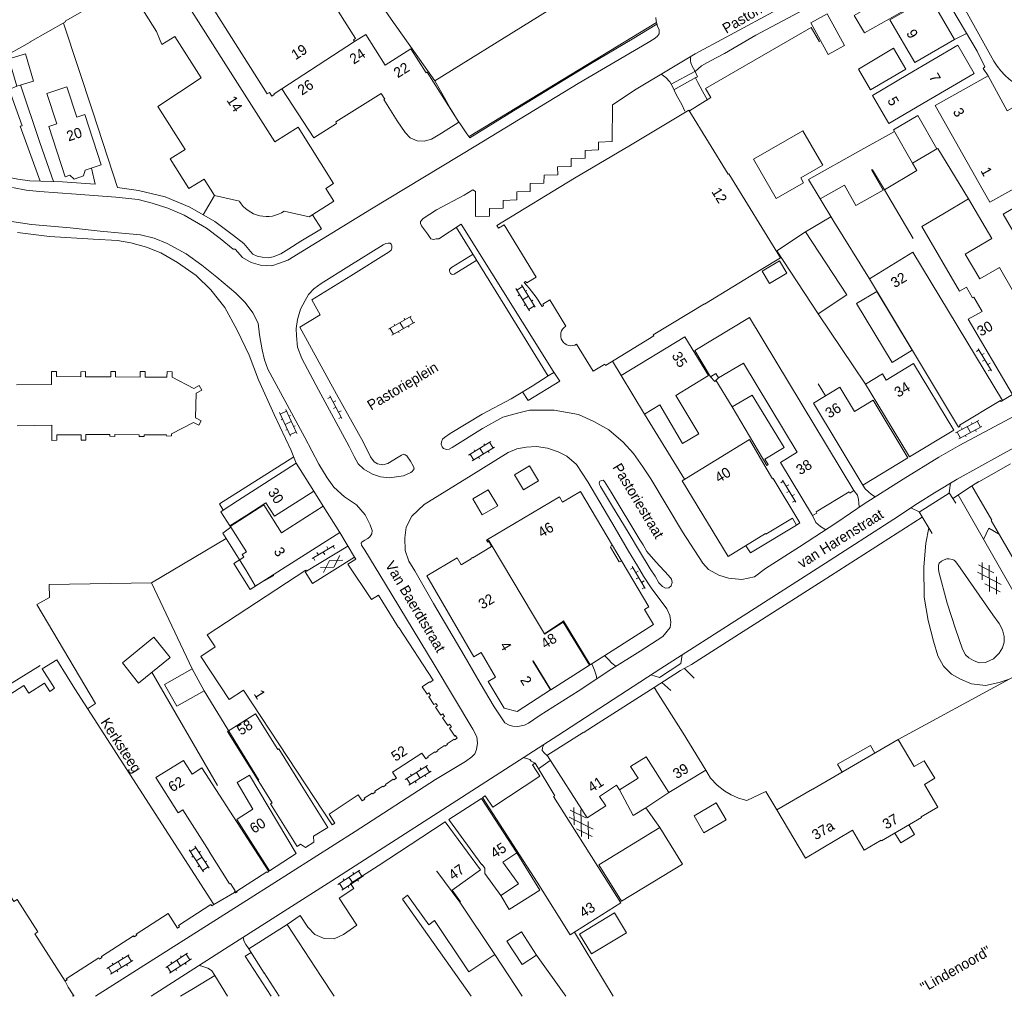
# Model space of a CAD drawing. Header units: metres. Extents: x 195864 to 198202, y 543264 to 544906.
# Tile 4 of 79: x 196071 to 196244, y 543264 to 543436. Entities that reach past the tile are written whole.
import ezdxf

# ---------------------------------------------------------------- set-up
doc = ezdxf.new("R2010")
doc.units = ezdxf.units.M
doc.header["$MEASUREMENT"] = 0
for name, color, linetype, lineweight in [('Level 11', 7, 'Continuous', 0), ('Level 12', 7, 'Continuous', 0), ('Level 26', 7, 'Continuous', 0), ('Level 28', 7, 'Continuous', 0), ('Level 29', 7, 'Continuous', 0), ('Level 32', 7, 'Continuous', 0), ('Level 34', 7, 'Continuous', 0), ('Level 36', 7, 'Continuous', 0), ('Level 41', 7, 'Continuous', 0)]:
    doc.layers.add(name, color=color, linetype=linetype, lineweight=lineweight)
doc.styles.add('Style-CHAR_FAST_FONT', font='CHAR_FAST_FONT.shx')

# ---------------------------------------------------------------- blocks, each defined once
blk = doc.blocks.new('OV2')
at = {"layer": 'Level 41', "color": 7, "linetype": 'Continuous', "lineweight": 0}
for p, q in [((0.3, -2.31), (0.3, 2.29)), ((0.3, 1.99), (1.5, 1.99)), ((1.5, -2.31), (1.5, 2.29)), ((0, 0.99), (0.3, 0.99)), ((1.8, 0.99), (1.5, 0.99)), ((0, -1.01), (0.3, -1.01)), ((0.3, -0.01), (1.5, -0.01)), ((1.8, -1.01), (1.5, -1.01)), ((0.3, -2.01), (1.5, -2.01))]:
    blk.add_line(p, q, dxfattribs=at)
blk = doc.blocks.new('OVTP6')
at = {"layer": 'Level 41', "color": 7, "linetype": 'Continuous', "lineweight": 0}
for p, q in [((0, 0), (4.5, 0)), ((0.25, 0), (0.25, 0.5)), ((1.25, 0), (1.25, -0.5)), ((2.25, 0), (2.25, 0.5)), ((4.25, 0), (4.25, 0.5)), ((3.25, 0), (3.25, -0.5))]:
    blk.add_line(p, q, dxfattribs=at)
blk = doc.blocks.new('GVTP6')
at = {"layer": 'Level 41', "color": 7, "linetype": 'Continuous', "lineweight": 0}
for p, q in [((0, -0.4), (2.6, 1.2)), ((0, 0.4), (2.6, -1.2)), ((1, -1.2), (5, 1.2)), ((1, 1.2), (5, -1.2)), ((3.4, 1.2), (6, -0.4)), ((3.4, -1.2), (6, 0.4))]:
    blk.add_line(p, q, dxfattribs=at)
blk = doc.blocks.new('GV2')
at = {"layer": 'Level 41', "color": 7, "linetype": 'Continuous', "lineweight": 0, "flags": 128}
for points in [[(1.2, -2), (0, 0), (1.2, 2)], [(0.2, -2), (1.4, 0), (0.2, 2)]]:
    blk.add_lwpolyline(points, dxfattribs=at)
blk = doc.blocks.new('GVTP6_2')
at = {"layer": 'Level 41', "color": 7, "linetype": 'Continuous', "lineweight": 0}
for p, q in [((0, -0.4), (2.6, 1.2)), ((0, 0.4), (2.6, -1.2)), ((1, -1.2), (5, 1.2)), ((1, 1.2), (5, -1.2)), ((3.4, 1.2), (6, -0.4)), ((3.4, -1.2), (6, 0.4))]:
    blk.add_line(p, q, dxfattribs=at)

msp = doc.modelspace()

# ---------------------------------------------------------------- linework, layer by layer
at = {"layer": 'Level 11', "color": 7, "linetype": 'Continuous', "lineweight": 13}
for p, q in [((196117.05, 543423.71), (196129.77, 543432.04)), ((196117.05, 543423.71), (196122.65, 543415.14)), ((196122.65, 543415.14), (196126.64, 543417.65)), ((196199.82, 543411.37), (196208.5, 543416.36)), ((196208.5, 543416.36), (196211.4, 543411.33)), ((196201.18, 543391.99), (196204.59, 543394.04)), ((196162.73, 543385.51), (196162.98, 543385.67)), ((196168.77, 543378.89), (196171.69, 543374.14)), ((196238.15, 543354.03), (196244.91, 543357.93)), ((196109.27, 543351.4), (196106.75, 543349.78)), ((196107.96, 543346.92), (196109.57, 543347.95)), ((196108.05, 543346.79), (196107.96, 543346.92)), ((196241.56, 543347.94), (196254.38, 543325.72)), ((196116.35, 543338.93), (196127.21, 543345.84)), ((196111.48, 543335.83), (196116.35, 543338.93)), ((196120.41, 543301.57), (196125.09, 543294.07)), ((196115.04, 543298.22), (196115.35, 543298.41))]:
    msp.add_line(p, q, dxfattribs=at)
at = {"layer": 'Level 11', "color": 7, "linetype": 'Continuous', "lineweight": 13, "flags": 128}
for points in [[(196129.96, 543432.58), (196114.06, 543457.7), (196113.69, 543457.46), (196113.28, 543458.09), (196098.56, 543448.82), (196098.96, 543448.19), (196098.59, 543447.95), (196114.46, 543422.84), (196114.85, 543423.09), (196115.25, 543422.46), (196115.71, 543422.75), (196115.66, 543422.83), (196117.05, 543423.71)], [(196082.81, 543437.77), (196077.31, 543446.19), (196067.52, 543440.64), (196069.1, 543437.89), (196053.57, 543428.98), (196057.25, 543422.35), (196067.59, 543428.43), (196067.35, 543428.87), (196072.87, 543431.94), (196072.86, 543431.96), (196079.06, 543435.47), (196078.98, 543435.61), (196082.81, 543437.77)], [(196117.43, 543402.23), (196121.85, 543401.25), (196126.13, 543403.99), (196124.73, 543406.23), (196126.11, 543407.1), (196119.9, 543416.99), (196115.82, 543414.44), (196095.87, 543445.87), (196089.8, 543442.07), (196095.05, 543433.78), (196095.97, 543431.48), (196098.23, 543432.9), (196102.85, 543425.64), (196095.27, 543420.63), (196100.04, 543413.09), (196097.44, 543411.45), (196100.73, 543406.25), (196103.37, 543407.87), (196105.2, 543405), (196109.58, 543403.98)], [(196230.65, 543440.06), (196227.79, 543445.01), (196220.86, 543440.94), (196221.9, 543439.1), (196217.47, 543436.61), (196219.29, 543433.55), (196223.68, 543436.04), (196230.65, 543440.06)], [(196235.1, 543432.38), (196230.75, 543439.9), (196223.78, 543435.86), (196228.16, 543428.33), (196235.1, 543432.38)], [(196129.96, 543432.58), (196129.58, 543432.34), (196129.77, 543432.04), (196131.76, 543433.29), (196135.17, 543427.89), (196139.69, 543430.75), (196142.36, 543426.53), (196142.53, 543426.64), (196148.09, 543417.86)], [(196238.56, 543426.41), (196235.69, 543431.37), (196226.94, 543426.24), (196220.7, 543422.58), (196223.59, 543417.66), (196230.27, 543421.56), (196238.56, 543426.41)], [(196257.92, 543413.4), (196253.8, 543421.21), (196249.27, 543418.79), (196247.7, 543421.72), (196244.38, 543419.88), (196241.02, 543425.98), (196231.74, 543420.82), (196240.14, 543405.9), (196241.32, 543403.81), (196245.5, 543406.17), (196246.96, 543403.65), (196243.63, 543401.72), (196252.07, 543387.28)], [(196085.34, 543410.4), (196082.45, 543419.22), (196081.07, 543418.76), (196079.3, 543424.1), (196075.78, 543422.93), (196077.54, 543417.57), (196076.12, 543417.11), (196079.02, 543408.27), (196079.83, 543408.55), (196080.6, 543407.89), (196082.24, 543408.44), (196082.53, 543409.45), (196085.34, 543410.4)], [(196134.91, 543421.83), (196135.09, 543421.94), (196134.47, 543422.93), (196126.48, 543417.91), (196126.64, 543417.65)], [(196134.91, 543421.83), (196137.27, 543418.12), (196138.65, 543416.06), (196139.56, 543415.12), (196140.76, 543414.59), (196142.02, 543414.52), (196143.29, 543414.9), (196145.06, 543415.92), (196148.09, 543417.86)], [(196188.46, 543419.97), (196178.25, 543413.83), (196168.4, 543408.05), (196154.76, 543399.76), (196155.06, 543399.27)], [(196204.59, 543394.04), (196195.51, 543408.81), (196195.37, 543408.72), (196188.46, 543419.97)], [(196227.72, 543410.69), (196224.4, 543416.51), (196228.65, 543419.04), (196231.99, 543413.2), (196227.72, 543410.69)], [(196224.55, 543416.24), (196218.64, 543412.95), (196209.48, 543407.83), (196211.55, 543404.44), (196215.81, 543406.8), (196217.78, 543403.23), (196222.56, 543405.92), (196220.56, 543409.48), (196220.74, 543409.49), (196222.81, 543406), (196228.49, 543409.39), (196227.72, 543410.69)], [(196211.4, 543411.33), (196211.98, 543410.33), (196208.13, 543408.11), (196208.63, 543407.25), (196203.8, 543404.47), (196199.82, 543411.37)], [(196254.49, 543375.66), (196249.89, 543372.85), (196245.28, 543370.05), (196237.52, 543383.27), (196239.94, 543384.66), (196238.5, 543387.16), (196238.28, 543387.04), (196237.19, 543388.92), (196235.97, 543388.21), (196229.37, 543399.55), (196233.06, 543401.72), (196237.57, 543404.39), (196241.64, 543397.46), (196237, 543394.73), (196239.57, 543390.36), (196242.99, 543392.37), (196245.51, 543387.98), (196246.79, 543388.71), (196254.49, 543375.66)], [(196155.06, 543399.27), (196156.04, 543399.87), (196161.67, 543390.69), (196160.05, 543389.7)], [(196216.23, 543387.58), (196211.2, 543384.26), (196203.92, 543395.29), (196208.93, 543398.63), (196216.23, 543387.58)], [(196243.54, 543369.02), (196243.28, 543368.86), (196243.17, 543369.04), (196236, 543364.68), (196236.11, 543364.5), (196235.83, 543364.33), (196220.16, 543390.38), (196227.82, 543395.07), (196243.54, 543369.02)], [(196205.66, 543391.37), (196204.36, 543393.51), (196201.36, 543391.7), (196202.66, 543389.55), (196205.66, 543391.37)], [(196201.18, 543391.99), (196191.24, 543385.95), (196191.2, 543386.01), (196182.22, 543380.56), (196182.34, 543380.35), (196173.84, 543375.19), (196173.73, 543375.38), (196171.69, 543374.14)], [(196160.05, 543389.7), (196159.81, 543389.92), (196159.58, 543389.72)], [(196227.69, 543377.85), (196224.15, 543375.7), (196217.91, 543386.02), (196221.49, 543388.16), (196227.69, 543377.85)], [(196162.98, 543385.67), (196162.83, 543385.93), (196164.06, 543386.68), (196166.86, 543382.06)], [(196217.46, 543353.21), (196199.14, 543383.57), (196189.5, 543377.81), (196192.3, 543373.2), (196193.23, 543373.78), (196193.7, 543372.98), (196198.08, 543375.58), (196207.47, 543359.94), (196204.54, 543358.15), (196210.21, 543348.81), (196210.97, 543349.27), (196210.85, 543349.47), (196216.61, 543352.98), (196216.74, 543352.77), (196217.46, 543353.21)], [(196191.9, 543373.43), (196187.8, 543380.19), (196176.59, 543373.39), (196180.68, 543366.65), (196183.36, 543368.23), (196187.35, 543361.5), (196190.21, 543363.18), (196186.2, 543369.91), (196191.9, 543373.43)], [(196234.98, 543363.82), (196227.89, 543375.49), (196223.13, 543372.6), (196222.48, 543373.69), (196219.49, 543371.87), (196221.47, 543368.62), (196227.19, 543359.12), (196234.98, 543363.82)], [(196087.85, 543374.1), (196087.01, 543374.1), (196087.01, 543373.16), (196082.56, 543373.16), (196082.56, 543374.09), (196081.72, 543374.08), (196081.72, 543373.16), (196077.48, 543373.22), (196077.48, 543374.12), (196076.57, 543374.13), (196076.59, 543371.84), (196070.48, 543371.79)], [(196087.7, 543362.73), (196087.7, 543363.04), (196091.98, 543363), (196091.98, 543362.7), (196092.88, 543362.69), (196092.89, 543363.01), (196096.8, 543362.98), (196096.82, 543362.74), (196097.68, 543362.79), (196097.69, 543363.15), (196101.52, 543365.18), (196102.45, 543364.69), (196102.85, 543365.46), (196101.9, 543365.98), (196102.01, 543370.28), (196102.96, 543370.85), (196102.53, 543371.63), (196101.6, 543371.12), (196097.75, 543373.09), (196097.79, 543374.06), (196096.88, 543374.11), (196096.87, 543373.12), (196093.03, 543373.13), (196093.03, 543374.12), (196092.18, 543374.12), (196092.18, 543373.13), (196087.85, 543373.16), (196087.85, 543374.1)], [(196226.93, 543358.97), (196219.01, 543354.16), (196210.35, 543368.55), (196214.99, 543371.35), (196217.58, 543367.08), (196220.84, 543369.06), (196226.93, 543358.97)], [(196202.42, 543357.77), (196202.17, 543357.63), (196196.09, 543367.9), (196199.58, 543369.97), (196205.19, 543360.75), (196201.84, 543358.74), (196202.42, 543357.77)], [(196070.57, 543364.59), (196076.63, 543364.68), (196076.65, 543362.02), (196077.52, 543362.03), (196077.51, 543362.98), (196081.8, 543363.02), (196081.8, 543362.07), (196082.64, 543362.08), (196082.64, 543363.03), (196086.83, 543363.03), (196086.83, 543362.74), (196087.7, 543362.73)], [(196207.97, 543347.52), (196203.26, 543355.34), (196203.17, 543355.28), (196201.87, 543357.45), (196199.1, 543362.2), (196187.31, 543354.94), (196195.36, 543341.66), (196201.96, 543345.65), (196202.01, 543345.56), (196206.66, 543348.34), (196207.37, 543347.16), (196207.97, 543347.52)], [(196122.65, 543353.1), (196119.57, 543358.03), (196109.27, 543351.4)], [(196238.15, 543354.03), (196241.65, 543347.99), (196241.56, 543347.94)], [(196110.86, 543348.91), (196114.24, 543351.06), (196115.74, 543348.71), (196122.65, 543353.1)], [(196153.14, 543344.62), (196165.75, 543352.09), (196166.29, 543351.18), (196169.47, 543353.06), (196181.48, 543332.78), (196180.7, 543332.32), (196182.27, 543329.73), (196171.14, 543322.64), (196166.48, 543330.33), (196166.35, 543330.25), (196163.12, 543328.07), (196161.03, 543331.59), (196153.97, 543343.48), (196153.39, 543344.45), (196153.29, 543344.39)], [(196127.21, 543345.84), (196124.3, 543350.47), (196116.99, 543345.78), (196113.84, 543350.69), (196109.57, 543347.95)], [(196106.75, 543349.78), (196106.33, 543349.5), (196107.9, 543347.03), (196110.86, 543348.91)], [(196111.48, 543335.83), (196108.59, 543340.38), (196110.37, 543341.51), (196110.08, 543341.96), (196110.82, 543342.43), (196108.05, 543346.79)], [(196147.78, 543341.41), (196148.52, 543340.18), (196150.24, 543341.22), (196150.2, 543341.28), (196150.3, 543341.34), (196150.49, 543341.46), (196150.53, 543341.4), (196153.86, 543343.42), (196153.35, 543344.27), (196153.17, 543344.16), (196152.95, 543344.51), (196153.13, 543344.65), (196153.29, 543344.39)], [(196176.7, 543340.85), (196176.23, 543340.73), (196174.74, 543343.26), (196174.98, 543343.76)], [(196110.29, 543318.2), (196107.79, 543316.55), (196102.8, 543324.1), (196105.31, 543325.76), (196103.93, 543327.86), (196121.26, 543339.24), (196121.36, 543339.07), (196121.15, 543338.94), (196122.44, 543336.89), (196129.79, 543341.53), (196130.03, 543341.16), (196128.63, 543340.28), (196132.77, 543334.1), (196133.97, 543334.85), (196137.53, 543329.17), (196137.56, 543329.19), (196143.6, 543319.96), (196142.99, 543319.55), (196142.93, 543319.63), (196141.67, 543318.78), (196142.52, 543317.48), (196142.85, 543317.7), (196143.15, 543317.24), (196142.82, 543317.02), (196143.73, 543315.65), (196144.06, 543315.86), (196144.36, 543315.42), (196144.03, 543315.2), (196144.95, 543313.8), (196145.28, 543314.02), (196145.58, 543313.56), (196145.25, 543313.34), (196146.16, 543311.96), (196146.49, 543312.18), (196146.79, 543311.73), (196146.46, 543311.51), (196147.38, 543310.12), (196147.51, 543310.21), (196147.81, 543309.75), (196147.35, 543309.45), (196147.27, 543309.58), (196146.03, 543308.77), (196146.12, 543308.64), (196145.67, 543308.34), (196145.58, 543308.47), (196144.33, 543307.65), (196144.42, 543307.52), (196143.97, 543307.22), (196143.88, 543307.35), (196142.65, 543306.54)], [(196164.2, 543318.22), (196158.32, 543314.45), (196156.03, 543315), (196153.27, 543319.72), (196154.54, 543320.46), (196152.03, 543324.77), (196150.76, 543324.03), (196142.48, 543338.23), (196147.78, 543341.41)], [(196164.2, 543318.22), (196161.08, 543323.28), (196161.12, 543323.3), (196164.25, 543318.25), (196171.01, 543322.58), (196166.43, 543330.12), (196163.15, 543328.02), (196163.12, 543328.07)], [(196097.42, 543323.92), (196094.57, 543327.5), (196089.07, 543322.99), (196091.89, 543319.43), (196097.42, 543323.92)], [(196079.34, 543320.56), (196077.51, 543323.51), (196074.98, 543321.9)], [(196053.29, 543307.17), (196071.75, 543319.02), (196072.61, 543317.67), (196075.35, 543319.43), (196076.29, 543317.96), (196077.15, 543318.51), (196074.98, 543321.9)], [(196103.38, 543318.08), (196101.27, 543321.91), (196096.43, 543319.19), (196098.57, 543315.36), (196103.38, 543318.08)], [(196079.34, 543320.56), (196080.67, 543318.41), (196105.1, 543280.53)], [(196110.29, 543318.2), (196125.88, 543294.56), (196126.34, 543294.86), (196125.32, 543296.41), (196130.45, 543299.78), (196131.12, 543298.76), (196131.58, 543299.06), (196131.49, 543299.19), (196132.89, 543300.12), (196132.98, 543299.98), (196133.44, 543300.29), (196133.35, 543300.42), (196134.74, 543301.34), (196134.83, 543301.2), (196135.29, 543301.5), (196135.2, 543301.64), (196136.6, 543302.56), (196136.69, 543302.43), (196137.15, 543302.73), (196136.47, 543303.76), (196141.61, 543307.14), (196142.28, 543306.11), (196142.74, 543306.41), (196142.65, 543306.54)], [(196191.45, 543304.13), (196187.46, 543310.64), (196182.67, 543318.2), (196182.69, 543318.22), (196182.39, 543318.66), (196172.56, 543312.4), (196169.92, 543310.71), (196169.9, 543310.74), (196163.57, 543306.72), (196163.62, 543306.64), (196163.64, 543306.65), (196170.61, 543295.79), (196173.89, 543297.86), (196172.8, 543299.53), (196175.8, 543301.48), (196176.32, 543300.66), (196179.57, 543302.72), (196178.22, 543304.75), (196181.01, 543306.47), (196184.95, 543300.24), (196191.45, 543304.13)], [(196115.35, 543298.41), (196107.47, 543310.94), (196112.39, 543314.03)], [(196112.39, 543314.03), (196116.31, 543307.76), (196116.48, 543307.87), (196120.41, 543301.57)], [(196232.19, 543297.66), (196229.84, 543301.64), (196231.65, 543302.71), (196229.81, 543305.8), (196228.02, 543304.75), (196225.21, 543309.5), (196210.22, 543300.77), (196210.2, 543300.81), (196203.93, 543297.16), (196208.94, 543288.7), (196217.22, 543293.59), (196219.26, 543290.08), (196222.26, 543291.83), (196222.31, 543291.75), (196229.29, 543295.84), (196229.24, 543295.93), (196232.19, 543297.66)], [(196114.72, 543286.33), (196103, 543304.55), (196101.28, 543303.42), (196099.79, 543305.83), (196094.9, 543302.83), (196098.82, 543296.66), (196099.67, 543297.2), (196104.3, 543289.9), (196104.25, 543289.86), (196107.87, 543284.18), (196107.99, 543284.26), (196108.83, 543282.95), (196108.72, 543282.89), (196108.9, 543282.61), (196109.18, 543282.78), (196109.11, 543282.89), (196114.38, 543286.26), (196114.45, 543286.16), (196114.72, 543286.33)], [(196176.51, 543280.84), (196167.65, 543275.21), (196161.83, 543284.49), (196152.28, 543299.32), (196152.74, 543299.62), (196154.04, 543297.63), (196162.33, 543303.07), (196161.03, 543305.05), (196161.49, 543305.35), (196164.95, 543299.61), (196164.74, 543299.49), (196176.51, 543280.84)], [(196119.52, 543289.53), (196114.87, 543286.49), (196109.13, 543295.49), (196109.38, 543295.64), (196111.93, 543297.26), (196109.18, 543301.99), (196111.33, 543303.25), (196119.52, 543289.53)], [(196105.1, 543280.53), (196104.74, 543280.31), (196104.59, 543280.55), (196098.88, 543276.88), (196099.04, 543276.63), (196098.7, 543276.42), (196097.07, 543278.96), (196091.43, 543275.33), (196091.55, 543275.15), (196091.11, 543274.87), (196091, 543275.05), (196085.35, 543271.42), (196085.46, 543271.24), (196085.01, 543270.96), (196084.88, 543271.17), (196079.2, 543267.53), (196079.34, 543267.31), (196078.99, 543267.08), (196073.65, 543275.4), (196074.21, 543275.75), (196070.58, 543281.44), (196070.01, 543281.07), (196057.52, 543300.57)], [(196158.6, 543284.17), (196155.81, 543288.01), (196158.3, 543289.64), (196152.07, 543299.18), (196146.34, 543295.47), (196146.45, 543295.29), (196152.12, 543287.49), (196152.22, 543287.56), (196152.66, 543286.93), (196152.64, 543286.01), (196155.46, 543282.12), (196158.6, 543284.17)], [(196195.03, 543295.42), (196193.3, 543298.38), (196189.43, 543296.09), (196191.12, 543293.14), (196195.03, 543295.42)], [(196125.09, 543294.07), (196122.59, 543292.52), (196122.66, 543291.5), (196121.18, 543290.58), (196120.32, 543291.12), (196119.71, 543290.73), (196115.04, 543298.22)], [(196148.28, 543280.95), (196148.42, 543281.01), (196146.92, 543283.08), (196151.89, 543286.64), (196145.72, 543295.05), (196139.54, 543291.03), (196139.55, 543291.02), (196133.94, 543287.36)], [(196187.35, 543287.63), (196183.36, 543294.08), (196172.67, 543287.5), (196176.68, 543281.15), (196187.35, 543287.63)], [(196155.46, 543282.12), (196156.95, 543279.66), (196162.34, 543283.07), (196158.3, 543289.64)], [(196117.96, 543277.07), (196120.25, 543278.6), (196121.6, 543276.58), (196122.81, 543275.27), (196124.45, 543274.58), (196126.23, 543274.54), (196127.86, 543275.27), (196130.22, 543276.93), (196127.08, 543281.67), (196129.66, 543283.36), (196129.09, 543284.23), (196133.94, 543287.36)], [(196144.16, 543286.36), (196144.25, 543286.43), (196148.28, 543280.95)], [(196138.22, 543281.52), (196139.11, 543282.18), (196142.83, 543277), (196143.84, 543277.73), (196149.16, 543269.78), (196149.87, 543268.72), (196154.42, 543271.78), (196148.28, 543280.95)], [(196150.29, 543264.44), (196138.22, 543281.52)], [(196123.92, 543267.92), (196117.96, 543277.07), (196111.21, 543272.77), (196113.92, 543268.52), (196113.94, 543268.54), (196116.57, 543264.44)], [(196107.49, 543264.44), (196105.26, 543268.1), (196101.51, 543265.83), (196099.22, 543264.44)], [(196126.23, 543264.44), (196123.92, 543267.92)]]:
    msp.add_lwpolyline(points, dxfattribs=at)
at = {"layer": 'Level 11', "color": 7, "linetype": 'Continuous', "lineweight": 13}
for centre, radius, start, end in [((196114.36, 543406.92), 5.61, 211.6302, 303.2349), ((196167.83, 543380.48), 1.85, 121.6342, 300.6548)]:
    msp.add_arc(centre, radius, start, end, dxfattribs=at)
at = {"layer": 'Level 11', "color": 7, "linetype": 'Continuous', "lineweight": 13, "extrusion": (0, 0, -1)}
msp.add_arc((-196141.89, 543373.22), 24.19, 136.9968, 149.4684, dxfattribs=at)
at = {"layer": 'Level 12', "color": 7, "linetype": 'Continuous', "lineweight": 13, "flags": 128}
for points in [[(196215.81, 543431.31), (196212.93, 543429.73), (196209.87, 543435.3), (196212.75, 543436.88), (196215.81, 543431.31)], [(196073.44, 543425.06), (196072.04, 543429.87), (196069.1, 543429.01), (196070.51, 543424.21), (196073.44, 543425.06)], [(196226.54, 543427.2), (196224.39, 543430.84), (196218.23, 543427.2), (196220.38, 543423.57), (196226.54, 543427.2)], [(196177.53, 543275.58), (196175.42, 543279.07), (196169.27, 543275.36), (196171.37, 543271.87), (196177.53, 543275.58)], [(196161.76, 543271.69), (196159.19, 543270.02), (196156.55, 543274.1), (196159.11, 543275.77), (196161.76, 543271.69)]]:
    msp.add_lwpolyline(points, dxfattribs=at)
at = {"layer": 'Level 26', "color": 7, "linetype": 'Continuous', "lineweight": 0, "flags": 128}
msp.add_lwpolyline([(196188.57, 543419.86), (196192.35, 543422.22), (196191.38, 543423.8), (196209.97, 543434.49), (196211.41, 543431.96)], dxfattribs=at)
at = {"layer": 'Level 28', "color": 7, "linetype": 'Continuous', "lineweight": 0}
for p, q in [((196149.9, 543415.33), (196182.81, 543435.36)), ((196235.1, 543432.38), (196237.23, 543433.43)), ((196222.81, 543406), (196227.83, 543397.47)), ((196103.22, 543401.61), (196105.2, 543405)), ((196208.93, 543398.63), (196213.42, 543401.26)), ((196211.2, 543384.26), (196219.49, 543371.87)), ((196211.17, 543371.96), (196212.47, 543369.83)), ((196094.16, 543337.02), (196107.28, 543344.77)), ((196074.58, 543322.53), (196052.29, 543308.73)), ((196225.21, 543309.5), (196244.81, 543320.14)), ((196103.38, 543318.08), (196112.98, 543302.38)), ((196180.94, 543297.52), (196184.95, 543300.24)), ((196168.43, 543275.71), (196175.17, 543264.44)), ((196154.42, 543271.78), (196159.23, 543264.44)), ((196161.76, 543271.69), (196166.86, 543264.44))]:
    msp.add_line(p, q, dxfattribs=at)
at = {"layer": 'Level 28', "color": 7, "linetype": 'Continuous', "lineweight": 0, "flags": 128}
for points in [[(196143.89, 543425.11), (196160.67, 543435.52), (196177.16, 543445.85)], [(196074.6, 543407.54), (196071.12, 543417.15), (196071.46, 543417.23), (196069.15, 543423.6), (196070.51, 543424.21)], [(196231.99, 543413.2), (196232.18, 543413.23), (196237.57, 543404.39)], [(196211.55, 543404.44), (196213.9, 543400.44), (196220.16, 543390.38)], [(196119.12, 543359.14), (196106.08, 543350.89), (196106.75, 543349.78)], [(196108.05, 543346.79), (196106.66, 543345.73), (196107.87, 543343.86), (196110.73, 543339.3), (196112.34, 543336.48), (196115.65, 543338.28)], [(196221.14, 543307.13), (196220.36, 543308.49), (196214.57, 543305.18), (196215.37, 543303.77)], [(196191.45, 543304.13), (196192.29, 543302.71), (196193.44, 543301.5), (196194.79, 543300.47), (196195.91, 543299.79), (196197.22, 543299.2), (196198.66, 543298.79), (196201.99, 543300.41), (196203.93, 543297.16)], [(196224.62, 543293.1), (196225.66, 543291.38), (196228.11, 543292.85), (196227.09, 543294.55)]]:
    msp.add_lwpolyline(points, dxfattribs=at)
at = {"layer": 'Level 29', "color": 7, "linetype": 'Continuous', "lineweight": 0}
for p, q in [((196232.73, 543445.24), (196242.04, 543428.61)), ((196185.39, 543424.52), (196189.55, 543426.79)), ((196185.86, 543423.57), (196189.73, 543425.69)), ((196146.8, 543392.35), (196150.59, 543394.68)), ((196147.29, 543391.19), (196151.23, 543393.66)), ((196175.07, 543375.95), (196176.59, 543373.39)), ((196193.23, 543372.57), (196196.09, 543367.9)), ((196243.54, 543369.02), (196245.28, 543370.05)), ((196180.68, 543366.65), (196187.71, 543355.19)), ((196234.79, 543351.84), (196238.12, 543354.01)), ((196238.12, 543354.01), (196239.38, 543354.83)), ((196122.65, 543353.1), (196124.3, 543350.47)), ((196228.92, 543349.42), (196234.2, 543352.74)), ((196235.73, 543352.46), (196252.12, 543323.79)), ((196127.21, 543345.84), (196129.79, 543341.53)), ((196240.2, 543344.64), (196241.11, 543346.63)), ((196241.11, 543346.63), (196242.84, 543345.6)), ((196121.36, 543339.07), (196128.64, 543343.44)), ((196094.21, 543321.32), (196105.74, 543301.46)), ((196187.74, 543322), (196189.4, 543320.29)), ((196183.75, 543319.52), (196185.3, 543318.1)), ((196162.1, 543304.35), (196164.15, 543305.85)), ((196105.1, 543280.53), (196109.11, 543282.89))]:
    msp.add_line(p, q, dxfattribs=at)
at = {"layer": 'Level 29', "color": 7, "linetype": 'Continuous', "lineweight": 0, "flags": 128}
for points in [[(196114.2, 543467.38), (196123.71, 543454.03), (196132, 543442.09), (196136.23, 543435.95), (196143.88, 543425.13), (196145.59, 543422.12), (196146.56, 543420.32), (196147.69, 543418.49), (196148.81, 543416.89), (196149.52, 543415.84), (196150.04, 543415.14), (196157.7, 543419.88), (196171.2, 543428.12), (196178.5, 543432.45), (196182.88, 543435.1)], [(196189.57, 543426.76), (196190.68, 543427.79), (196192.28, 543428.64), (196194.73, 543429.95), (196200.26, 543433.17), (196209.59, 543438.09), (196217.85, 543442.39), (196225.47, 543446.37), (196226.21, 543446.67), (196227.11, 543446.83), (196227.91, 543446.78), (196229.09, 543446.22), (196229.95, 543445.53), (196230.52, 543444.77), (196231.93, 543442.56), (196234.79, 543437.55), (196239.06, 543430.33), (196240.45, 543427.6), (196240.16, 543427.32), (196241.02, 543425.98)], [(196214.73, 543442.84), (196204.79, 543438.07), (196195, 543432.81), (196189.59, 543429.88), (196185.22, 543427.26), (196179.22, 543423.66), (196175.08, 543420.9)], [(196182.68, 543436.23), (196182.75, 543435.59), (196182.97, 543434.75), (196183.29, 543434.09), (196183.26, 543433.35), (196182.9, 543432.91), (196182.36, 543432.49), (196181.36, 543431.84), (196169.02, 543424.69), (196151.11, 543413.72), (196132.76, 543402.64), (196118.1, 543393.64), (196116.64, 543393.13), (196115.27, 543392.68), (196113.31, 543392.77), (196111.62, 543393.22), (196110.14, 543394.12), (196108.82, 543395.57), (196108.48, 543395.59), (196106.23, 543397.44), (196103.82, 543399.25), (196099.91, 543401.55), (196097.04, 543402.75), (196094.28, 543403.68), (196091.8, 543404.29), (196087.88, 543404.69), (196080.93, 543405.24), (196074.51, 543405.69), (196072.13, 543405.96), (196069.75, 543406.41)], [(196078.69, 543435.26), (196083.83, 543419.71), (196088.19, 543406.39), (196091.85, 543405.87), (196096.54, 543404.79), (196100.9, 543402.93), (196105.29, 543400.43), (196108.54, 543397.97), (196110.33, 543396.58), (196111.52, 543395.2), (196111.94, 543394.71), (196112.68, 543394.33), (196113.56, 543394.17), (196114.68, 543394.04), (196115.52, 543394.24), (196116.84, 543394.77), (196118.23, 543395.62), (196120.39, 543397.01), (196124, 543399.14), (196122.41, 543401.61)], [(196191.75, 543421.73), (196190.88, 543423.29), (196190.03, 543424.83), (196189.69, 543425.54), (196189.65, 543425.64), (196189.99, 543425.86), (196189.57, 543426.76), (196189.28, 543427.28), (196189.02, 543427.84), (196188.82, 543428.28), (196188.78, 543428.64), (196188.79, 543429.14), (196188.96, 543429.5)], [(196183.61, 543426.29), (196184.45, 543425.74), (196185.15, 543424.98), (196185.58, 543424.16), (196186.3, 543422.63), (196187.25, 543420.97), (196187.76, 543419.8)], [(196071.17, 543424.4), (196074.53, 543414.33), (196076.93, 543407.46)], [(196057.25, 543422.35), (196058.95, 543419.39), (196060.14, 543417.46), (196061.27, 543415.26), (196062.78, 543413.05), (196064.53, 543411.16), (196066.33, 543409.87), (196068.5, 543408.6), (196069.54, 543408.1), (196070.66, 543407.87), (196072.79, 543407.6), (196078.52, 543407.41), (196084.27, 543406.99), (196083.59, 543409.81)], [(196149.02, 543405.04), (196150.57, 543405.97), (196151, 543405.68), (196151.02, 543401.32), (196153.47, 543401.35), (196153.5, 543402.73), (196155.9, 543402.77), (196155.87, 543404.15), (196158.29, 543404.26), (196158.26, 543405.65), (196160.65, 543405.72), (196160.65, 543407.09), (196163.03, 543407.17), (196163.05, 543408.57), (196165.45, 543408.63), (196165.41, 543410.03), (196167.8, 543410.07), (196167.83, 543411.49), (196170.27, 543411.56), (196170.29, 543412.93), (196172.61, 543413.01), (196172.61, 543414.35), (196175.02, 543414.48), (196175.08, 543420.9)], [(196149.02, 543405.04), (196144.2, 543402.48), (196141.85, 543400.97), (196141.39, 543400.44), (196141.39, 543400.08), (196141.57, 543399.68), (196142.58, 543398.25), (196142.94, 543397.75), (196143.2, 543397.41), (196143.68, 543397.3), (196144.12, 543397.4), (196144.56, 543397.42), (196148.49, 543399.96), (196164.67, 543374.16), (196165.81, 543372.43), (196160.27, 543369.04), (196159.27, 543370.54)], [(196067.73, 543400.73), (196073.09, 543399.9), (196079.86, 543399.35), (196085.16, 543398.76), (196088.96, 543398.39), (196092.2, 543398.07), (196094.63, 543397.51), (196096.89, 543396.6), (196100.22, 543394.76), (196103, 543392.76), (196105.63, 543390.66), (196108.95, 543387.84), (196110.58, 543386.25), (196111.95, 543384.42), (196112.88, 543382.61), (196113.08, 543380.55), (196113.57, 543377.92), (196113.96, 543376.16), (196114.59, 543374.54), (196116.82, 543370.4), (196121.05, 543362.53), (196123.54, 543357.84), (196125, 543355.45), (196126.15, 543353.8), (196128.02, 543352.14), (196130.15, 543350.69), (196131.64, 543348.98), (196132.55, 543347.19), (196132.88, 543346.21), (196132.82, 543345.59), (196132.5, 543345.11), (196132.1, 543344.8), (196131.57, 543344.48), (196131.13, 543344.24), (196130.93, 543343.96), (196130.99, 543343.64), (196131.62, 543342.76), (196135.22, 543336.81), (196143.75, 543322.7)], [(196147.65, 543399.42), (196156.19, 543385.66), (196163.76, 543373.32)], [(196070.63, 543398.49), (196076.27, 543397.82), (196083.89, 543397.31), (196088.17, 543397.11), (196090.55, 543396.67), (196093.3, 543395.96), (196095.78, 543394.95), (196098.73, 543393.24), (196102.02, 543390.94), (196104.55, 543388.43), (196107.04, 543385.35), (196109.16, 543381.38), (196111.28, 543376.95), (196112.94, 543372.62), (196115.7, 543366.55), (196118.67, 543360.25), (196119.57, 543358.03)], [(196140.12, 543357.43), (196139.64, 543358.37), (196138.95, 543359.32), (196138.67, 543359.5), (196138.47, 543359.6), (196138.05, 543359.4), (196137.44, 543359.06), (196135.66, 543357.99), (196134.78, 543357.72), (196133.84, 543357.88), (196133.22, 543358.28), (196132.6, 543359.13), (196131.29, 543361.75), (196126.61, 543370.14), (196120.2, 543381.87), (196123.74, 543384.04), (196122.29, 543386.68), (196129.17, 543390.93), (196135.89, 543395.12), (196136.23, 543395.4), (196136.31, 543395.76), (196136.33, 543396.16), (196136.23, 543396.44), (196136.05, 543396.66), (196135.71, 543396.66), (196135.29, 543396.59), (196134.83, 543396.33), (196128.77, 543392.61), (196123.94, 543389.58), (196122.64, 543388.62), (196121.69, 543387.65), (196121.11, 543386.59), (196120.32, 543385.03), (196119.79, 543383.25), (196119.56, 543381.65), (196119.58, 543380.37), (196119.77, 543378.39), (196120.54, 543376.37), (196123.46, 543370.87), (196128.85, 543360.97), (196129.74, 543359.18), (196130.44, 543357.92), (196131.45, 543356.97), (196132.93, 543356.11), (196134.35, 543355.62), (196135.93, 543355.47), (196138.39, 543355.78), (196139.65, 543356.39), (196139.93, 543356.55), (196140.11, 543356.81)], [(196313.75, 543394), (196312.49, 543393.51), (196311.55, 543393.08), (196304.54, 543389.68), (196292.85, 543384.12), (196278.77, 543377.45), (196269.94, 543373.15), (196260.47, 543368.51), (196251.34, 543363.89), (196243.17, 543359.4), (196235.56, 543355.19), (196231.59, 543352.84), (196228.64, 543350.96), (196224.44, 543348.21), (196212.49, 543340.48), (196183.53, 543321.95), (196165.47, 543310.23), (196146.11, 543297.76), (196125.79, 543284.69), (196106.97, 543272.73), (196094.12, 543264.44)], [(196251.89, 543369.59), (196243.82, 543365.31), (196236.02, 543361.2), (196232.36, 543359.1), (196226.12, 543355.23), (196219.26, 543350.88), (196214.46, 543347.58), (196207.9, 543343.35), (196201.94, 543339.52), (196199.98, 543338.07), (196197.79, 543337.62), (196195.42, 543337.83), (196193.76, 543338.36), (196191.92, 543339.34), (196190.93, 543340.45), (196187.35, 543345.97), (196181.81, 543355.26), (196180.42, 543357.4), (196178.77, 543359.71), (196176.96, 543361.7), (196174.41, 543363.85), (196171.8, 543365.35), (196169.08, 543366.54), (196164.86, 543367.32), (196160.52, 543367.32), (196158.4, 543366.81), (196155.82, 543366.1), (196152.25, 543364.1), (196146.93, 543360.76), (196146.39, 543360.46), (196145.91, 543360.4), (196145.39, 543360.61), (196145.17, 543360.91), (196145.02, 543361.35), (196145.08, 543361.79), (196145.24, 543362.21), (196145.6, 543362.53), (196146.58, 543363.2), (196152.22, 543366.62), (196157.29, 543369.33), (196160.96, 543371.56), (196163.79, 543373.34), (196164.8, 543373.95)], [(196192.3, 543373.2), (196193.01, 543372.37), (196193.7, 543372.98)], [(196185.34, 543330.13), (196185.16, 543331.29), (196184.63, 543332.44), (196181.85, 543336.15), (196180.51, 543338.16), (196179.46, 543339.98), (196177.87, 543342.59), (196175.53, 543346.6), (196170.73, 543354.75), (196168.74, 543357.8), (196167.05, 543359.27), (196165.51, 543359.99), (196163.67, 543360.64), (196161.73, 543360.97), (196159.93, 543360.84), (196158.29, 543360.53), (196156.75, 543359.89), (196150.25, 543355.86), (196142.03, 543350.74), (196139.86, 543348.73), (196138.87, 543346.81), (196138.6, 543344.94), (196138.69, 543342.72), (196139.3, 543340.79), (196140.35, 543339.11), (196143.67, 543333.41), (196149.01, 543324.28), (196151.83, 543319.41), (196154.29, 543315.23), (196156.16, 543312.47), (196156.91, 543312.04), (196157.55, 543311.84), (196158.47, 543311.77), (196159.63, 543312.01), (196160.32, 543312.38), (196162.36, 543313.76), (196169.04, 543317.99), (196174.98, 543321.9), (196179.95, 543325), (196183.91, 543327.58), (196185.17, 543329.19), (196185.34, 543330.13)], [(196140.11, 543356.81), (196140.24, 543357.01), (196140.12, 543357.43)], [(196162.09, 543354.94), (196160.51, 543357.58), (196157.87, 543355.99), (196159.45, 543353.35), (196162.09, 543354.94)], [(196185.55, 543337.07), (196185.41, 543337.63), (196184.92, 543338.3), (196182.69, 543340.73), (196181.11, 543342.52), (196180.46, 543343.66), (196179.9, 543344.56), (196174.82, 543352.93), (196173.67, 543354.79), (196173.41, 543355.03), (196173.13, 543354.98), (196172.85, 543354.84), (196172.73, 543354.52), (196172.79, 543354.26), (196172.95, 543353.94), (196174.89, 543350.71), (196178.01, 543345.59), (196179.83, 543342.56), (196181.66, 543339.47), (196182.55, 543338.19), (196183.23, 543337.04), (196183.87, 543336.36), (196184.37, 543336.1), (196184.99, 543336.14), (196185.39, 543336.49), (196185.55, 543337.07)], [(196219.01, 543354.16), (196219.45, 543353.54), (196220.01, 543352.98), (196220.54, 543352.51), (196221.2, 543352.11)], [(196235.35, 543350.99), (196234.15, 543352.82), (196234.42, 543354.51)], [(196154.92, 543350.53), (196153.25, 543353.35), (196150.55, 543351.76), (196152.21, 543348.93), (196154.92, 543350.53)], [(196217.46, 543353.21), (196218.1, 543352.4), (196218.26, 543351.64), (196218.34, 543351.06), (196218.39, 543350.28)], [(196227.43, 543350.17), (196228.89, 543349.46), (196231.2, 543345.68)], [(196182.39, 543318.66), (196187.03, 543321.61), (196188.97, 543322.68), (196197.99, 543328.5), (196211.87, 543337.29), (196229.44, 543348.57)], [(196210.21, 543348.81), (196210.78, 543347.62), (196211.6, 543346.89), (196212.32, 543346.43), (196212.56, 543346.35)], [(196198.45, 543343.53), (196199.29, 543342.29), (196207.37, 543347.16)], [(196230.59, 543346.68), (196230.09, 543343.95), (196229.7, 543339.85), (196229.79, 543334.49), (196230.5, 543330.4), (196231.42, 543326.76), (196232.16, 543324.19), (196233.17, 543322.38), (196234.58, 543320.98), (196236.16, 543320.12), (196238.11, 543319.29), (196240.57, 543319.01), (196242.97, 543319.5), (196244.7, 543320.09), (196255.07, 543325.26)], [(196243.83, 543327.61), (196243.8, 543326.61), (196243.55, 543325.62), (196242.95, 543324.66), (196241.94, 543323.69), (196240.56, 543323.05), (196239.44, 543322.98), (196238.44, 543323.41), (196237.64, 543323.83), (196237.02, 543324.4), (196236.49, 543325.4), (196235.29, 543328.95), (196233.82, 543333.44), (196232.38, 543338.95), (196232.3, 543339.47), (196232.31, 543340.09), (196232.39, 543340.47), (196232.81, 543340.81), (196233.27, 543341.03), (196233.75, 543341.2), (196234.17, 543341.2), (196234.67, 543341.14), (196235.03, 543340.98), (196235.33, 543340.71), (196236.12, 543339.65), (196241.85, 543331.41), (196242.94, 543329.86), (196243.55, 543328.76), (196243.83, 543327.61)], [(196082.94, 543314.9), (196084.32, 543315.84), (196074, 543333.2), (196076.23, 543334.47), (196076.18, 543336.75), (196094.16, 543337.02), (196101.27, 543321.91)], [(196173.65, 543324.24), (196174.37, 543323.58), (196174.95, 543322.9), (196175.69, 543322.34)], [(196181.83, 543320.84), (196183.31, 543320.42), (196187.08, 543322.88), (196187.3, 543324.36)], [(196084.32, 543264.44), (196092.19, 543269.43), (196111.47, 543281.68), (196129.92, 543293.34), (196144.02, 543302.51), (196149.26, 543305.66), (196150.41, 543306.45), (196150.91, 543306.99), (196151.22, 543307.76), (196151.36, 543308.86), (196151.25, 543309.97), (196150.54, 543311.33), (196143.75, 543322.7)], [(196171.42, 543322.82), (196171.94, 543321.69), (196172.2, 543320.83), (196172.34, 543320.16)], [(196163.64, 543306.65), (196163.13, 543307.09), (196162.72, 543307.61), (196162.78, 543308.13), (196163.06, 543308.68)], [(196159.42, 543306.34), (196159.59, 543306.27), (196160.05, 543306.19), (196160.23, 543306.14), (196160.55, 543306), (196160.82, 543305.72), (196161.49, 543305.34)], [(196176.32, 543300.66), (196178.73, 543296.15), (196180.94, 543297.52), (196183.36, 543294.08)], [(196110.25, 543274.82), (196110.34, 543274.21), (196110.46, 543273.95), (196110.72, 543273.53), (196111.21, 543272.77)], [(196115.16, 543264.44), (196110.61, 543271.47), (196111.62, 543272.13)], [(196102.53, 543269.86), (196102.97, 543269.72), (196103.49, 543269.57), (196104.03, 543269.39), (196104.35, 543269.23), (196104.75, 543268.93), (196105.26, 543268.1)], [(196078.99, 543267.08), (196079.55, 543266.05), (196080.38, 543264.67), (196080.59, 543264.44)], [(196080.28, 543264.44), (196080.48, 543264.56)]]:
    msp.add_lwpolyline(points, dxfattribs=at)
at = {"layer": 'Level 29', "color": 7, "linetype": 'Continuous', "lineweight": 0, "extrusion": (0, 0, -1)}
msp.add_arc((-196252.69, 543434.84), 12.34, 253.7364, 329.6604, dxfattribs=at)
at = {"layer": 'Level 29', "color": 7, "linetype": 'Continuous', "lineweight": 0}
msp.add_arc((196147.07, 543391.78), 0.628, 114.5242, 290.9614, dxfattribs=at)

# ---------------------------------------------------------------- block references
at = {"layer": 'Level 41', "color": 7, "linetype": 'Continuous', "lineweight": 0}
for name, p, xscale, yscale, zscale, rotation in [('OV2', (196159.04, 543386.56), 1.000002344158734, 1.000002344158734, 1.000002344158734, 31.53480740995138), ('OV2', (196138.5, 543381.38), 1.000001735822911, 1.000001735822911, 1.000001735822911, 120.0184290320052), ('OVTP6', (196241.59, 543374.25), 0.9999998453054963, 0.9999998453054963, 0.9999998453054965, 121.0905025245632), ('OVTP6', (196127.59, 543365.87), 1.000001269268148, 1.000001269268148, 1.000001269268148, 118.478441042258), ('OV2', (196117.31, 543364.71), 0.9999984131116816, 0.9999984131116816, 0.9999984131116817, 24.99461800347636), ('OV2', (196238.04, 543363.11), 1.000000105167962, 1.000000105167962, 1.000000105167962, 118.373506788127), ('OV2', (196152.56, 543359.36), 1.000002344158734, 1.000002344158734, 1.000002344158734, 121.5348074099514), ('OVTP6', (196207.25, 543351.2), 0.9999994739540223, 0.9999994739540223, 0.9999994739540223, 121.0553156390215), ('OVTP6', (196126.23, 543343.58), 1.000001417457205, 1.000001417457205, 1.000001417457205, 210.9767971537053), ('GV2', (196126.14, 543339.75), 1.000000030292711, 1.000000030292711, 1.000000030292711, 122.2576809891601), ('OVTP6', (196180.82, 543336.01), 1.000001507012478, 1.000001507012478, 1.000001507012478, 120.6230054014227), ('OV2', (196141.44, 543302.46), 1.000001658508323, 1.000001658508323, 1.000001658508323, 122.4711513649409), ('GVTP6', (196171.17, 543292.28), 1.000002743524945, 1.000002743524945, 1.000002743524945, 122.254427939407), ('OV2', (196101.76, 543288.04), 1.000002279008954, 1.000002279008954, 1.000002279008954, 32.82285014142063), ('OV2', (196129.62, 543284.09), 0.9999995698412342, 0.9999995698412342, 0.9999995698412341, 123.1406953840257), ('OV2', (196089.06, 543269.25), 1.000002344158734, 1.000002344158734, 1.000002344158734, 121.5348074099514), ('OV2', (196099.38, 543269.5), 0.9999978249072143, 0.9999978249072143, 0.9999978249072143, 123.0706882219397)]:
    msp.add_blockref(name, p, dxfattribs=dict(at, xscale=xscale, yscale=yscale, zscale=zscale, rotation=rotation))
at = {"layer": 'Level 41', "color": 7, "linetype": 'Continuous', "lineweight": 0, "rotation": 301.6024972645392}
msp.add_blockref('GVTP6_2', (196239.65, 543340.36), dxfattribs=at)

# ---------------------------------------------------------------- texts
at = {"layer": 'Level 32', "color": 7, "linetype": 'Continuous', "lineweight": 13, "style": 'Style-CHAR_FAST_FONT'}
for s, rotation, p in [('9', 300.1286, (196226.58, 543433.52)), ('19', 32.2909, (196119.41, 543428.72)), ('24', 33.2135, (196129.66, 543427.96)), ('22', 32.3393, (196137.38, 543425.55)), ('7', 299.6667, (196230.57, 543425.83)), ('26', 33.2135, (196120.55, 543422.52)), ('14', 303.2449, (196107.26, 543421.72)), ('5', 300.4133, (196223.25, 543421.69)), ('3', 299.4108, (196234.76, 543419.74)), ('20', 18.4168, (196079.6, 543414.48)), ('1', 299.3328, (196239.62, 543409.36)), ('12', 301.5925, (196192.37, 543405.7)), ('32', 31.4649, (196224.62, 543388.72)), ('30', 29.8728, (196239.72, 543380.21)), ('35', 301.2095, (196185.4, 543376.91)), ('34', 31.2585, (196225.23, 543369.49)), ('36', 31.1308, (196213.11, 543365.84)), ('40', 31.6714, (196193.76, 543354.51)), ('38', 31.4159, (196208, 543355.87)), ('30', 302.5459, (196114.51, 543352.95)), ('46', 30.5905, (196162.64, 543344.88)), ('3', 302.5459, (196115.53, 543342.54)), ('32', 30.9245, (196152.22, 543332.31)), ('48', 32.625, (196163.24, 543325.35)), ('4', 300.2565, (196155.23, 543326.06)), ('2', 301.7989, (196158.79, 543319.95)), ('1', 301.9264, (196112.04, 543317.53)), ('58', 31.9568, (196109.85, 543310.18)), ('52', 33.2929, (196136.98, 543305.59)), ('39', 30.9245, (196186.35, 543302.53)), ('62', 31.5437, (196097.81, 543300.22)), ('41', 33.0383, (196171.46, 543300.15)), ('37', 30.3843, (196223.14, 543293.68)), ('60', 32.4185, (196112.13, 543292.94)), ('37a', 30.5905, (196210.74, 543291.8)), ('45', 33.1656, (196154.4, 543288.58)), ('47', 35.5976, (196147.1, 543284.74)), ('43', 32.4185, (196169.98, 543278.17))]:
    msp.add_text(s, height=1.8, rotation=rotation, dxfattribs=at).set_placement(p)
at = {"layer": 'Level 34', "color": 7, "linetype": 'Continuous', "lineweight": 13, "style": 'Style-CHAR_FAST_FONT'}
for s, rotation, p in [('Pastoriestraat', 30.3348, (196195.04, 543433.38)), ('Pastorieplein', 30.6689, (196132.7, 543367.23)), ('Pastoriestraat', 301.0522, (196175.02, 543357.31)), ('van Harenstraat', 31.8778, (196208.3, 543339.51)), ('Van Baerdtstraat', 300.6689, (196135.1, 543340.16)), ('Kerksteeg', 302.7524, (196085.14, 543312.58))]:
    msp.add_text(s, height=1.8, rotation=rotation, dxfattribs=at).set_placement(p)
at = {"layer": 'Level 36', "color": 7, "linetype": 'Continuous', "lineweight": 13, "style": 'Style-CHAR_FAST_FONT'}
msp.add_text('"Lindenoord"', height=1.8, rotation=29.6667, dxfattribs=at).set_placement((196229.76, 543265.05))

doc.saveas('drawing.dxf')
